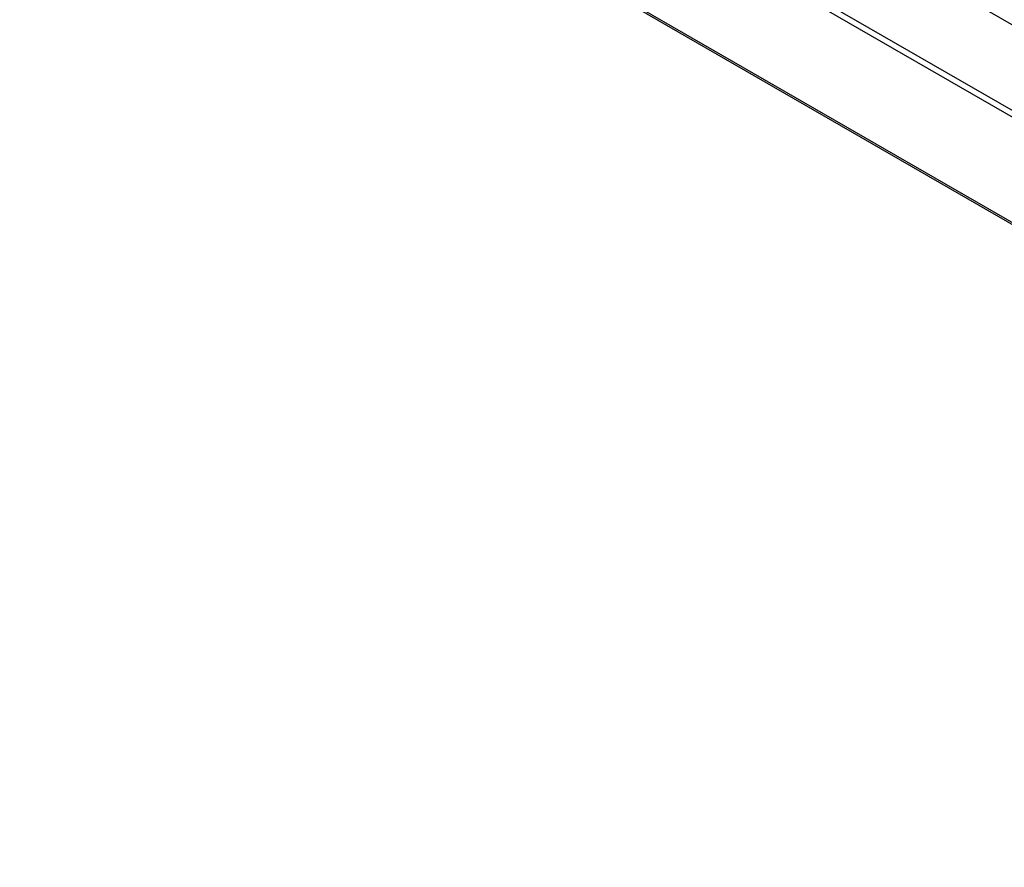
# Model space of a CAD drawing. Header units: inches. Extents: x 0 to 34, y 0 to 22.
# Tile 55 of 125: x 24.502 to 24.974, y 14.173 to 14.579. Entities that reach past the tile are written whole.
import ezdxf

# ---------------------------------------------------------------- set-up
doc = ezdxf.new("R2010")
doc.units = ezdxf.units.IN
doc.header["$LTSCALE"] = 1.87
doc.header["$MEASUREMENT"] = 0
doc.layers.get('0').update_dxf_attribs({"linetype": 'CONTINUOUS'})

msp = doc.modelspace()

# ---------------------------------------------------------------- linework, layer by layer
at = {"color": 7, "linetype": 'CONTINUOUS'}
for p, q in [((22.1311, 16.22054), (26.86164, 13.48918)), ((26.84305, 13.45565), (22.1125, 16.187)), ((26.84382, 13.45831), (22.11328, 16.18967)), ((22.03903, 16.17889), (26.91807, 13.3618)), ((22.03965, 16.17756), (26.91869, 13.36047))]:
    msp.add_line(p, q, dxfattribs=at)

doc.saveas('drawing.dxf')
